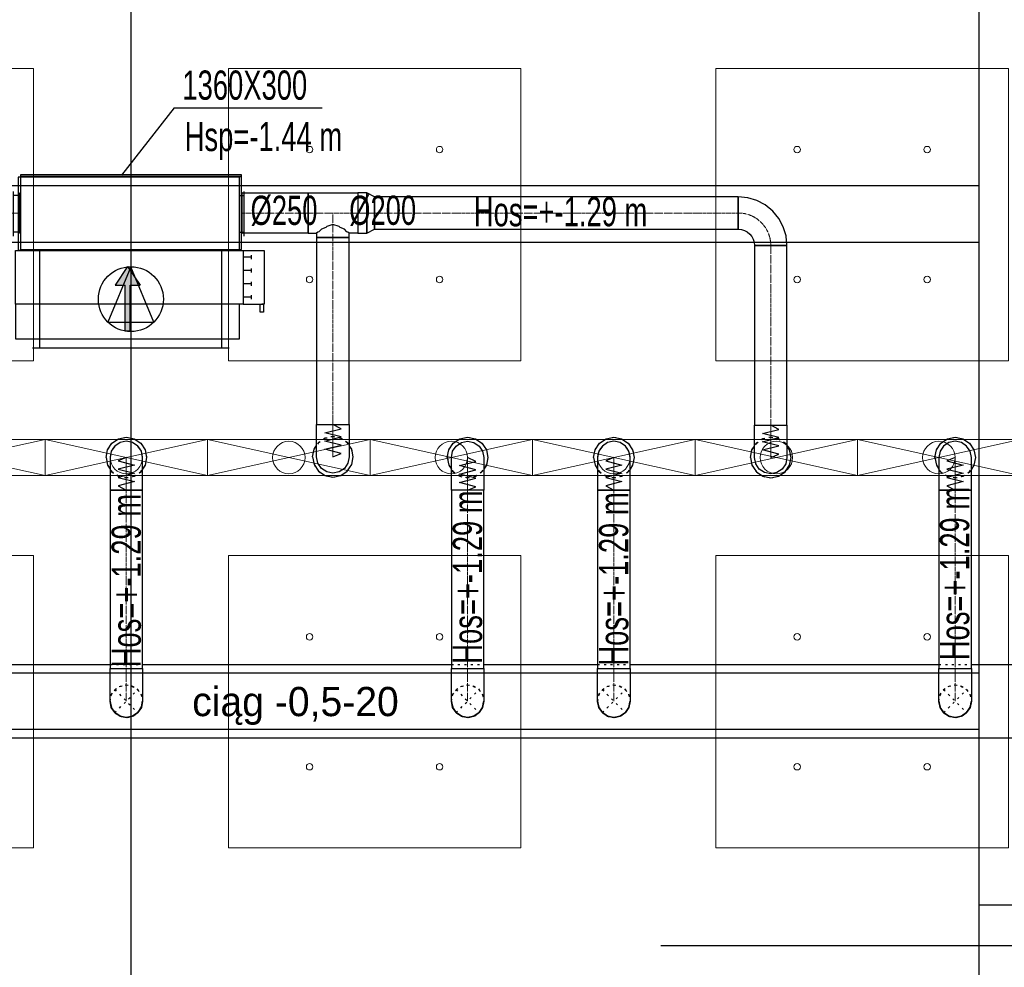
# Model space of a CAD drawing. Header units: centimetres. Extents: x -228435 to 46820, y -89367 to 152985.
# Tile 137 of 252: x -17224 to -11165, y 64865 to 70700. Entities that reach past the tile are written whole.
import ezdxf

# ---------------------------------------------------------------- set-up
doc = ezdxf.new("R2010")
doc.units = ezdxf.units.CM
doc.header["$LTSCALE"] = 50
doc.header["$PDMODE"] = 35
doc.header["$PDSIZE"] = 0.1
for name, pattern in [('CADVENT_CENTERLINE', [9.9, 7.4, -1, 0.5, -1]), ('CADVENT_HIDDEN', [0.8, 0.25, -0.55]), ('Kondygnacja  -0_5$0$HIDDEN', [9.525, 6.35, -3.175]), ('Kondygnacja  -0_5$0$HIDDEN2', [4.7625, 3.175, -1.5875]), ('Osie rzutów$0$DASHDOT2', [12.7, 6.35, -3.175, 0, -3.175])]:
    doc.linetypes.add(name, pattern=pattern)
doc.layers.get('0').update_dxf_attribs({"color": 8})
doc.layers.get('DEFPOINTS').update_dxf_attribs({"color": 8})
for name, color, linetype in [('01-103-Went PP_poziom-0_5$0$L_Nawiew', 3, 'Continuous'), ('bgde-nawiewDETAILS', 1, 'Continuous'), ('bgde-nawiewEXP', 1, 'Continuous'), ('bgde-nawiewHIDDEN', 1, 'Continuous'), ('bgde-tekst', 7, 'Continuous'), ('bgde-wywiewSOL', 5, 'Continuous'), ('Kondygnacja  -0_5$0$ARCH_KONSTR_POWYŻEJ RZUTU', 8, 'Kondygnacja  -0_5$0$HIDDEN'), ('Kondygnacja  -0_5$0$ARCH_KONSTR_POWYŻEJ RZUTU_IST', 8, 'Kondygnacja  -0_5$0$HIDDEN2'), ('Osie rzutów$0$ARCH_INFO_OSIE_IST', 8, 'Osie rzutów$0$DASHDOT2'), ('Osie rzutów$0$ARCH_INFO_OSIE_OPISY_IST', 8, 'Continuous')]:
    doc.layers.add(name, color=color, linetype=linetype)
for name, color, linetype, lineweight in [('bgde-nawiewCEN', 7, 'Continuous', 13), ('bgde_AJ_specyfikacja', 2, 'Continuous', 30), ('bgde_nawiewnik', 11, 'Continuous', 5), ('Kondygnacja  -0_5$0$ARCH_INFO_WYMIARY', 8, 'Continuous', 9), ('SU Lampy kwadratowe  -05$0$ARCH_SUFITY_PODWIESZANE', 8, 'Continuous', 9)]:
    doc.layers.add(name, color=color, linetype=linetype, lineweight=lineweight)
doc.styles.add('Kondygnacja  -0_5$0$Romans', font='Romans.shx', dxfattribs={"width": 0.7})
doc.dimstyles.new('Kondygnacja  -0_5$0$Wymiary 1-100', dxfattribs={"dimtxt": 12, "dimasz": 10, "dimexe": 5, "dimexo": 0, "dimgap": 4, "dimtad": 1, "dimrnd": 0.5, "dimzin": 12, "dimdsep": 46, "dimtxsty": 'Kondygnacja  -0_5$0$Romans', "dimblk": 'Kondygnacja  -0_5$0$_Oblique', "dimcen": 10, "dimdle": 10, "dimclrt": 55, "dimazin": 0, "dimtfac": 1, "dimtmove": 1, "dimatfit": 3, "dimfxl": 0, "dimtolj": 1, "dimtzin": 0, "dimarcsym": 0})

# ---------------------------------------------------------------- blocks, each defined once
blk = doc.blocks.new('Osie rzutów')
at = {"layer": 'Osie rzutów$0$ARCH_INFO_OSIE_IST', "ltscale": 10}
for p, q in [((10460, 12510), (10460, 4623.26)), ((4436.04, 11000), (13655, 11000))]:
    blk.add_line(p, q, dxfattribs=at)
blk = doc.blocks.new('SU Lampy kwadratowe  -05$0$moduł sufitu')
at = {"layer": 'SU Lampy kwadratowe  -05$0$ARCH_SUFITY_PODWIESZANE'}
for points in [[(60, -60), (240, -60), (240, -240), (60, -240)], [(360, -60), (540, -60), (540, -240), (360, -240)], [(60, -360), (240, -360), (240, -540), (60, -540)], [(360, -360), (540, -360), (540, -540), (360, -540)]]:
    blk.add_lwpolyline(points, close=True, dxfattribs=at)
for centre in [(110, -110), (190, -110), (410, -110), (490, -110), (110, -190), (190, -190), (410, -190), (490, -190), (110, -410), (190, -410), (410, -410), (490, -410), (110, -490), (190, -490), (410, -490), (490, -490)]:
    blk.add_circle(centre, 2, dxfattribs=at)
blk = doc.blocks.new('SU Lampy kwadratowe  -05')
at = {"layer": 'SU Lampy kwadratowe  -05$0$ARCH_SUFITY_PODWIESZANE'}
for p in [(9860, 11600), (10460, 11600)]:
    blk.add_blockref('SU Lampy kwadratowe  -05$0$moduł sufitu', p, dxfattribs=at)
blk = doc.blocks.new('Kondygnacja  -0_5$0$konstrukcja istniejąca -0.5')
at = {"layer": 'Kondygnacja  -0_5$0$ARCH_KONSTR_POWYŻEJ RZUTU_IST', "ltscale": 10}
for points in [[(10982, 11025), (10982, 12175)], [(9938, 11467.89), (10982, 11467.89)], [(10982, 11432.89), (9938, 11432.89)], [(9938, 11167.89), (10982, 11167.89)], [(10982, 11132.89), (9938, 11132.89)], [(11138, 10975), (10982, 10975), (10982, 11025), (11138, 11025), (11138, 10975)]]:
    blk.add_lwpolyline(points, dxfattribs=at)
blk = doc.blocks.new('Kondygnacja  -0_5$0$_Oblique')
at = {"color": 0, "linetype": 'ByBlock', "lineweight": -2}
blk.add_line((-0.5, -0.5), (0.5, 0.5), dxfattribs=at)
blk = doc.blocks.new('*D212')
at = {"layer": 'DEFPOINTS', "color": 0}
for p in [(-30586.3, 81900), (-30681.1, 12489.5), (9064, 12489.5)]:
    blk.add_point(p, dxfattribs=at)
at = {"layer": 'Kondygnacja  -0_5$0$ARCH_INFO_WYMIARY', "color": 0, "lineweight": -2}
for p, q in [((-30673.1, 81900), (-30686.1, 81900)), ((-30681.1, 81910), (-30681.1, 12479.5)), ((-30673.1, 12489.5), (-30686.1, 12489.5))]:
    blk.add_line(p, q, dxfattribs=at)
at = {"layer": 'Kondygnacja  -0_5$0$ARCH_INFO_WYMIARY', "color": 0, "lineweight": -2, "xscale": 10, "yscale": 10, "zscale": 10}
for p, rotation in [((-30681.1, 81900), 90), ((-30681.1, 12489.5), 270)]:
    blk.add_blockref('Kondygnacja  -0_5$0$_Oblique', p, dxfattribs=dict(at, rotation=rotation))
at = {"layer": 'Kondygnacja  -0_5$0$ARCH_INFO_WYMIARY', "color": 55, "insert": (-30691.1, 47194.8), "char_height": 12, "attachment_point": 5, "rotation": 90, "style": 'Kondygnacja  -0_5$0$Romans'}
blk.add_mtext('\\A1;69410.5', dxfattribs=at)
blk = doc.blocks.new('*a467')
at = {"layer": 'bgde-tekst'}
blk.add_line((0, 0), (911, 0), dxfattribs=at)
blk = doc.blocks.new('*U493')
at = {"linetype": 'Continuous', "lineweight": -2}
for p, q in [((-300, 605), (-300, 560)), ((-300, 560), (-300, -560)), ((300, 560), (300, 605)), ((300, -560), (300, 560)), ((-300, -560), (-300, -605)), ((300, -605), (300, -560))]:
    blk.add_line(p, q, dxfattribs=at)
at = {"color": 0, "linetype": 'ByBlock', "lineweight": -2}
for p, q in [((-300, 560), (300, 560)), ((-300, -560), (300, -560))]:
    blk.add_line(p, q, dxfattribs=at)
at = {"linetype": 'Continuous', "lineweight": -3}
for p, q in [((-141.4, 141.4), (-141.4, -141.4)), ((200, 0), (-141.4, 141.4)), ((-141.4, -141.4), (200, 0))]:
    blk.add_line(p, q, dxfattribs=at)
blk.add_ellipse((0, 0), major_axis=(200, 0), ratio=1, start_param=-1.570796, end_param=4.712389, dxfattribs=at)
blk = doc.blocks.new('A$C066D7839')
at = {"layer": 'bgde_nawiewnik'}
for p, q in [((-50, -11.15), (-50, 11.15)), ((-50, 11.15), (50, 11.15)), ((-50, -11.15), (50, 11.15)), ((50, -11.15), (-50, 11.15)), ((50, 11.15), (50, -11.15)), ((50, -11.15), (-50, -11.15))]:
    blk.add_line(p, q, dxfattribs=at)
blk.add_circle((0, 0), 10, dxfattribs=at)
blk = doc.blocks.new('A$C5B3E7367')
at = {"layer": '01-103-Went PP_poziom-0_5$0$L_Nawiew'}
h = blk.add_hatch(color=256, dxfattribs=at)
h.paths.add_polyline_path([(215, 704), (215, 674), (331.7, 674), (331.7, 612.1), (445.9, 689), (331.7, 765.9), (331.7, 704)])
h.paths.add_polyline_path([(48.3, 704), (48.3, 674), (215, 674), (215, 704)])
for p, q in [((215, 1525), (165, 1525)), ((165, 1525), (165, 1505)), ((215, 1400), (215, 1530)), ((545, 1530), (215, 1530)), ((215, 1530), (215, 1515)), ((545, 1400), (545, 1530)), ((165, 1505), (215, 1505)), ((545, 1400), (215, 1400)), ((215, 1400), (215, 1378)), ((243.8, 1452), (268.8, 1452)), ((256.2, 1452), (256.2, 1400)), ((326.2, 1452), (351.2, 1452)), ((338.8, 1452), (338.8, 1400)), ((408.8, 1452), (433.8, 1452)), ((421.2, 1452), (421.2, 1400)), ((491.2, 1452), (516.2, 1452)), ((503.8, 1452), (503.8, 1400)), ((545, 0), (545, 1400)), ((0, 1378), (215, 1378)), ((0, 0), (0, 1378)), ((215, 1378), (215, 0)), ((445.9, 689), (331.7, 765.9)), ((331.7, 704), (331.7, 765.9)), ((48.3, 704), (331.7, 704)), ((48.3, 704), (48.3, 674)), ((48.3, 674), (331.7, 674)), ((445.9, 689), (331.7, 612.1)), ((331.7, 612.1), (331.7, 674)), ((215, 0), (0, 0)), ((215, 0), (545, 0))]:
    blk.add_line(p, q, dxfattribs=at)
blk = doc.blocks.new('A$C53CA46B8')
at = {"layer": 'bgde-wywiewSOL'}
for p, q in [((112.9, 511.1), (-162.1, 511.1)), ((-137.1, 481.1), (-137.1, 511.1)), ((87.9, 481.1), (87.9, 511.1)), ((200.4, 481.1), (-249.6, 481.1)), ((-249.6, 481.1), (-249.6, -878.9)), ((200.4, 481.1), (200.4, -878.9)), ((200.4, -878.9), (-249.6, -878.9)), ((-137.1, -878.9), (-137.1, -908.9)), ((87.9, -878.9), (87.9, -908.9)), ((112.9, -908.9), (-162.1, -908.9))]:
    blk.add_line(p, q, dxfattribs=at)
at = {"layer": '01-103-Went PP_poziom-0_5$0$L_Nawiew'}
blk.add_blockref('A$C5B3E7367', (-794.6, -893.9), dxfattribs=at)

msp = doc.modelspace()

# ---------------------------------------------------------------- linework, layer by layer
at = {"layer": 'bgde-nawiewCEN', "linetype": 'CADVENT_CENTERLINE', "ltscale": 0.06}
for p, q in [((-17364.021, 69509.622), (-17224.021, 69509.622)), ((-17220.021, 69509.622), (-17224.021, 69509.622)), ((-15860.021, 69509.622), (-15856.021, 69509.622)), ((-15449.64, 69509.622), (-15856.021, 69509.622)), ((-15296.64, 69509.622), (-15449.64, 69509.622)), ((-15296.64, 69359.622), (-15296.64, 69509.622)), ((-15143.64, 69509.622), (-15296.64, 69509.622)), ((-15143.64, 69509.622), (-15040.64, 69509.622)), ((-15040.64, 69509.622), (-12802.41, 69509.622)), ((-15296.64, 69359.622), (-15296.64, 68207.888)), ((-12602.41, 69309.622), (-12602.41, 68203.959)), ((-15296.64, 68207.888), (-15296.64, 68189.192)), ((-15296.64, 68189.192), (-15296.64, 68138.081)), ((-12602.41, 68203.959), (-12602.41, 68185.263)), ((-12602.41, 68185.263), (-12602.41, 68134.152)), ((-15296.64, 68138.081), (-15296.64, 68110.288)), ((-15296.64, 68110.288), (-15296.64, 68086.762)), ((-12602.41, 68134.152), (-12602.41, 68106.359)), ((-12602.41, 68106.359), (-12602.41, 68082.833)), ((-15296.64, 68086.762), (-15296.64, 68067.147)), ((-15296.64, 68067.147), (-15296.64, 68051.088)), ((-15296.64, 68051.088), (-15296.64, 68038.229)), ((-12602.41, 68082.833), (-12602.41, 68063.218)), ((-12602.41, 68063.218), (-12602.41, 68047.159)), ((-12602.41, 68047.159), (-12602.41, 68034.3)), ((-16567.838, 68003.485), (-16567.838, 68003.959)), ((-16567.838, 68002.359), (-16567.838, 68003.485)), ((-16567.838, 68000.166), (-16567.838, 68002.359)), ((-16567.838, 67996.552), (-16567.838, 68000.166)), ((-16567.838, 67991.159), (-16567.838, 67996.552)), ((-16567.838, 67983.633), (-16567.838, 67991.159)), ((-16567.838, 67973.618), (-16567.838, 67983.633)), ((-15296.64, 68038.229), (-15296.64, 68028.214)), ((-15296.64, 68028.214), (-15296.64, 68020.688)), ((-15296.64, 68020.688), (-15296.64, 68015.295)), ((-15296.64, 68015.295), (-15296.64, 68011.681)), ((-15296.64, 68011.681), (-15296.64, 68009.488)), ((-15296.64, 68009.488), (-15296.64, 68008.362)), ((-15296.64, 68008.362), (-15296.64, 68007.888)), ((-14467.838, 68003.959), (-14467.838, 68003.485)), ((-14467.838, 68003.485), (-14467.838, 68002.359)), ((-14467.838, 68002.359), (-14467.838, 68000.166)), ((-14467.838, 68000.166), (-14467.838, 67996.552)), ((-14467.838, 67996.552), (-14467.838, 67991.159)), ((-14467.838, 67991.159), (-14467.838, 67983.633)), ((-14467.838, 67983.633), (-14467.838, 67973.618)), ((-13567.838, 68003.485), (-13567.838, 68003.959)), ((-13567.838, 68002.359), (-13567.838, 68003.485)), ((-13567.838, 68000.166), (-13567.838, 68002.359)), ((-13567.838, 67996.552), (-13567.838, 68000.166)), ((-13567.838, 67991.159), (-13567.838, 67996.552)), ((-13567.838, 67983.633), (-13567.838, 67991.159)), ((-13567.838, 67973.618), (-13567.838, 67983.633)), ((-12602.41, 68034.3), (-12602.41, 68024.285)), ((-12602.41, 68024.285), (-12602.41, 68016.759)), ((-12602.41, 68016.759), (-12602.41, 68011.366)), ((-12602.41, 68011.366), (-12602.41, 68007.752)), ((-12602.41, 68007.752), (-12602.41, 68005.559)), ((-12602.41, 68005.559), (-12602.41, 68004.433)), ((-12602.41, 68004.433), (-12602.41, 68003.959)), ((-11467.838, 68003.485), (-11467.838, 68003.959)), ((-11467.838, 68002.359), (-11467.838, 68003.485)), ((-11467.838, 68000.166), (-11467.838, 68002.359)), ((-11467.838, 67996.552), (-11467.838, 68000.166)), ((-11467.838, 67991.159), (-11467.838, 67996.552)), ((-11467.838, 67983.633), (-11467.838, 67991.159)), ((-11467.838, 67973.618), (-11467.838, 67983.633)), ((-16567.838, 67960.759), (-16567.838, 67973.618)), ((-16567.838, 67944.7), (-16567.838, 67960.759)), ((-16567.838, 67925.085), (-16567.838, 67944.7)), ((-16567.838, 67901.559), (-16567.838, 67925.085)), ((-14467.838, 67973.618), (-14467.838, 67960.759)), ((-14467.838, 67960.759), (-14467.838, 67944.7)), ((-14467.838, 67944.7), (-14467.838, 67925.085)), ((-14467.838, 67925.085), (-14467.838, 67901.559)), ((-13567.838, 67960.759), (-13567.838, 67973.618)), ((-13567.838, 67944.7), (-13567.838, 67960.759)), ((-13567.838, 67925.085), (-13567.838, 67944.7)), ((-13567.838, 67901.559), (-13567.838, 67925.085)), ((-11467.838, 67960.759), (-11467.838, 67973.618)), ((-11467.838, 67944.7), (-11467.838, 67960.759)), ((-11467.838, 67925.085), (-11467.838, 67944.7)), ((-11467.838, 67901.559), (-11467.838, 67925.085)), ((-16567.838, 67873.766), (-16567.838, 67901.559)), ((-16567.838, 67822.655), (-16567.838, 67873.766)), ((-14467.838, 67901.559), (-14467.838, 67873.766)), ((-14467.838, 67873.766), (-14467.838, 67822.655)), ((-13567.838, 67873.766), (-13567.838, 67901.559)), ((-13567.838, 67822.655), (-13567.838, 67873.766)), ((-11467.838, 67873.766), (-11467.838, 67901.559)), ((-11467.838, 67822.655), (-11467.838, 67873.766)), ((-16567.838, 67803.959), (-16567.838, 67822.655)), ((-16567.838, 67803.959), (-16567.838, 66703.983)), ((-14467.838, 67822.655), (-14467.838, 67803.959)), ((-14467.838, 67803.959), (-14467.838, 66703.983)), ((-13567.838, 67803.959), (-13567.838, 67822.655)), ((-13567.838, 67803.959), (-13567.838, 66703.983)), ((-11467.838, 67803.959), (-11467.838, 67822.655)), ((-11467.838, 67803.959), (-11467.838, 66703.983)), ((-16567.838, 66703.983), (-16567.838, 66503.983)), ((-14467.838, 66703.983), (-14467.838, 66503.983)), ((-13567.838, 66703.983), (-13567.838, 66503.983)), ((-11467.838, 66703.983), (-11467.838, 66503.983))]:
    msp.add_line(p, q, dxfattribs=at)
at = {"layer": 'bgde-nawiewCEN', "linetype": 'CADVENT_CENTERLINE', "ltscale": 0.06, "extrusion": (0, 0, -1)}
msp.add_arc((12802.41, 69309.622), 200, 90, 180, dxfattribs=at)
at = {"layer": 'bgde-nawiewDETAILS', "linetype": 'CADVENT_HIDDEN'}
for p, q in [((-16638.549, 66433.272), (-16497.127, 66574.694)), ((-16638.549, 66574.694), (-16497.127, 66433.272)), ((-14538.549, 66433.272), (-14397.127, 66574.694)), ((-14538.549, 66574.694), (-14397.127, 66433.272)), ((-13638.549, 66433.272), (-13497.127, 66574.694)), ((-13638.549, 66574.694), (-13497.127, 66433.272)), ((-11538.549, 66433.272), (-11397.127, 66574.694)), ((-11538.549, 66574.694), (-11397.127, 66433.272))]:
    msp.add_line(p, q, dxfattribs=at)
at = {"layer": 'bgde-nawiewEXP', "linetype": 'Continuous'}
for points in [[(-17220.021, 69734.622), (-15860.021, 69734.622), (-15860.021, 69744.622), (-17220.021, 69744.622)], [(-17220.021, 69284.622), (-15860.021, 69284.622), (-15860.021, 69734.622), (-17220.021, 69734.622)], [(-15856.021, 69384.622), (-15856.021, 69634.622), (-15449.64, 69634.622), (-15449.64, 69384.622)], [(-15143.639, 69384.622), (-15088.797, 69384.622), (-15088.797, 69634.622), (-15143.639, 69634.622), (-15143.639, 69394.137)], [(-15088.797, 69384.622), (-15040.64, 69409.622), (-15040.64, 69609.622), (-15088.797, 69634.622), (-15088.797, 69394.137)], [(-15040.639, 69409.622), (-12802.41, 69409.622), (-12802.41, 69609.622), (-15040.639, 69609.622), (-15040.639, 69417.234)], [(-12802.41, 69409.622), (-12782.901, 69407.7), (-12764.142, 69402.01), (-12746.853, 69392.769), (-12731.7, 69380.332), (-12719.263, 69365.179), (-12710.022, 69347.89), (-12704.332, 69329.131), (-12702.41, 69309.622), (-12502.41, 69309.622), (-12508.175, 69368.149), (-12525.246, 69424.427), (-12552.969, 69476.293), (-12590.278, 69521.754), (-12635.739, 69559.063), (-12687.605, 69586.786), (-12743.883, 69603.857), (-12802.41, 69609.622), (-12802.41, 69417.234)], [(-15396.64, 68207.888), (-15196.64, 68207.888), (-15196.64, 69359.622), (-15396.64, 69359.622)], [(-12702.41, 68203.959), (-12502.41, 68203.959), (-12502.41, 69309.622), (-12702.41, 69309.622)], [(-15396.64, 68007.888), (-15396.64, 68207.888), (-15196.64, 68207.888), (-15196.64, 68007.888), (-15204.252, 67969.62), (-15225.929, 67937.177), (-15258.371, 67915.5), (-15296.64, 67907.888), (-15334.908, 67915.5), (-15367.35, 67937.177), (-15389.028, 67969.62)], [(-12702.41, 68005.559), (-12702.41, 68203.959), (-12502.41, 68203.959), (-12502.41, 68003.959), (-12510.022, 67965.691), (-12531.7, 67933.248), (-12564.142, 67911.571), (-12602.41, 67903.959), (-12640.679, 67911.571), (-12673.121, 67933.248), (-12694.798, 67965.691), (-12702.41, 68003.959), (-12702.41, 68004.433)], [(-16667.838, 68000.166), (-16667.838, 67803.959), (-16467.838, 67803.959), (-16467.838, 68003.959), (-16475.45, 68042.227), (-16497.127, 68074.67), (-16529.57, 68096.347), (-16567.838, 68103.959), (-16606.106, 68096.347), (-16638.549, 68074.67), (-16660.226, 68042.227), (-16667.838, 68003.959), (-16667.838, 68002.359)], [(-14567.838, 67925.085), (-14567.838, 68003.959), (-14560.226, 68042.227), (-14538.549, 68074.67), (-14506.106, 68096.347), (-14467.838, 68103.959), (-14429.57, 68096.347), (-14397.127, 68074.67), (-14375.45, 68042.227), (-14367.838, 68003.959), (-14367.838, 67803.959), (-14567.838, 67803.959), (-14567.838, 67901.559)], [(-13667.838, 67960.759), (-13667.838, 67803.959), (-13467.838, 67803.959), (-13467.838, 68003.959), (-13475.45, 68042.227), (-13497.127, 68074.67), (-13529.57, 68096.347), (-13567.838, 68103.959), (-13606.106, 68096.347), (-13638.549, 68074.67), (-13660.226, 68042.227), (-13667.838, 68003.959), (-13667.838, 67973.618)], [(-11567.838, 67960.759), (-11567.838, 67803.959), (-11367.838, 67803.959), (-11367.838, 68003.959), (-11375.45, 68042.227), (-11397.127, 68074.67), (-11429.57, 68096.347), (-11467.838, 68103.959), (-11506.106, 68096.347), (-11538.549, 68074.67), (-11560.226, 68042.227), (-11567.838, 68003.959), (-11567.838, 67973.618)], [(-16667.838, 66703.983), (-16467.838, 66703.983), (-16467.838, 67803.959), (-16667.838, 67803.959)], [(-14567.838, 66703.983), (-14367.838, 66703.983), (-14367.838, 67803.959), (-14567.838, 67803.959)], [(-13667.838, 66703.983), (-13467.838, 66703.983), (-13467.838, 67803.959), (-13667.838, 67803.959)], [(-11567.838, 66703.983), (-11367.838, 66703.983), (-11367.838, 67803.959), (-11567.838, 67803.959)], [(-16667.838, 66503.983), (-16667.838, 66703.983), (-16467.838, 66703.983), (-16467.838, 66503.983), (-16475.45, 66465.715), (-16497.127, 66433.272), (-16529.57, 66411.595), (-16567.838, 66403.983), (-16606.106, 66411.595), (-16638.549, 66433.272), (-16660.226, 66465.715)], [(-14567.838, 66503.983), (-14567.838, 66703.983), (-14367.838, 66703.983), (-14367.838, 66503.983), (-14375.45, 66465.715), (-14397.127, 66433.272), (-14429.57, 66411.595), (-14467.838, 66403.983), (-14506.106, 66411.595), (-14538.549, 66433.272), (-14560.226, 66465.715)], [(-13667.838, 66503.983), (-13667.838, 66703.983), (-13467.838, 66703.983), (-13467.838, 66503.983), (-13475.45, 66465.715), (-13497.127, 66433.272), (-13529.57, 66411.595), (-13567.838, 66403.983), (-13606.106, 66411.595), (-13638.549, 66433.272), (-13660.226, 66465.715)], [(-11567.838, 66503.983), (-11567.838, 66703.983), (-11367.838, 66703.983), (-11367.838, 66503.983), (-11375.45, 66465.715), (-11397.127, 66433.272), (-11429.57, 66411.595), (-11467.838, 66403.983), (-11506.106, 66411.595), (-11538.549, 66433.272), (-11560.226, 66465.715)]]:
    msp.add_lwpolyline(points, close=True, dxfattribs=at)
for points in [[(-17224.021, 69384.622), (-17224.021, 69634.622), (-17220.021, 69634.622)], [(-15860.021, 69384.622), (-15856.021, 69384.622), (-15856.021, 69634.622), (-15860.021, 69634.622)], [(-15449.64, 69384.622), (-15449.64, 69634.622), (-15143.64, 69634.622), (-15143.64, 69384.622), (-15196.64, 69384.622)], [(-15449.64, 69384.622), (-15396.64, 69384.622), (-15396.64, 69359.622), (-15196.64, 69359.622), (-15196.64, 69384.622), (-15204.252, 69392.234), (-15210.644, 69394.137), (-15225.929, 69409.421), (-15252.385, 69421.233), (-15258.371, 69427.219), (-15296.64, 69438.611), (-15334.908, 69427.219), (-15340.894, 69421.233), (-15367.35, 69409.421), (-15382.635, 69394.137), (-15389.028, 69392.234), (-15396.64, 69384.622)], [(-17224.021, 69384.622), (-17220.021, 69384.622)], [(-16692.838, 68003.959), (-16683.323, 68051.794), (-16656.226, 68092.347), (-16615.674, 68119.444), (-16567.838, 68128.959), (-16520.003, 68119.444), (-16479.45, 68092.347), (-16452.353, 68051.794), (-16442.838, 68003.959), (-16452.353, 67956.123), (-16467.838, 67932.949)], [(-14592.838, 68003.959), (-14583.323, 68051.794), (-14556.226, 68092.347), (-14515.674, 68119.444), (-14467.838, 68128.959), (-14420.003, 68119.444), (-14379.45, 68092.347), (-14352.353, 68051.794), (-14342.838, 68003.959), (-14352.353, 67956.123), (-14367.838, 67932.949)], [(-13692.838, 68003.959), (-13683.323, 68051.794), (-13656.226, 68092.347), (-13615.674, 68119.444), (-13567.838, 68128.959), (-13520.003, 68119.444), (-13479.45, 68092.347), (-13452.353, 68051.794), (-13442.838, 68003.959), (-13452.353, 67956.123), (-13467.838, 67932.949)], [(-11592.838, 68003.959), (-11583.323, 68051.794), (-11556.226, 68092.347), (-11515.674, 68119.444), (-11467.838, 68128.959), (-11420.003, 68119.444), (-11379.45, 68092.347), (-11352.353, 68051.794), (-11342.838, 68003.959), (-11352.353, 67956.123), (-11367.838, 67932.949)], [(-15421.64, 68007.888), (-15412.125, 67960.053), (-15385.028, 67919.5), (-15344.475, 67892.403), (-15296.64, 67882.888), (-15248.804, 67892.403), (-15208.251, 67919.5), (-15181.155, 67960.053), (-15171.64, 68007.888), (-15181.155, 68055.723), (-15196.64, 68078.898)], [(-15421.64, 68007.888), (-15412.125, 68055.723), (-15396.64, 68078.898)], [(-12727.41, 68003.959), (-12717.895, 67956.123), (-12690.799, 67915.571), (-12650.246, 67888.474), (-12602.41, 67878.959), (-12554.575, 67888.474), (-12514.022, 67915.571), (-12486.925, 67956.123), (-12477.41, 68003.959), (-12486.925, 68051.794), (-12502.41, 68074.969)], [(-12727.41, 68003.959), (-12717.895, 68051.794), (-12702.41, 68074.969)], [(-16692.838, 68003.959), (-16683.323, 67956.123), (-16667.838, 67932.949)], [(-14592.838, 68003.959), (-14583.323, 67956.123), (-14567.838, 67932.949)], [(-13692.838, 68003.959), (-13683.323, 67956.123), (-13667.838, 67932.949)], [(-11592.838, 68003.959), (-11583.323, 67956.123), (-11567.838, 67932.949)], [(-19762, 66278.983), (-5217.031, 66278.983), (-5217.031, 66728.983), (-5467.838, 66728.983)], [(-18467.838, 66728.983), (-16667.838, 66728.983)], [(-16467.838, 66728.983), (-14567.838, 66728.983)], [(-14367.838, 66728.983), (-13667.838, 66728.983)], [(-13467.838, 66728.983), (-11567.838, 66728.983)], [(-11367.838, 66728.983), (-10367.838, 66728.983)], [(-16667.838, 66503.983), (-16660.226, 66465.715), (-16657.503, 66461.64)], [(-16667.597, 66497.042), (-16666.977, 66501.904)], [(-16667.597, 66497.042), (-16657.347, 66459.395), (-16640.177, 66437.203)], [(-16520.458, 66417.684), (-16497.127, 66433.272), (-16475.45, 66465.715), (-16474.494, 66470.521)], [(-16496.266, 66435.352), (-16492.39, 66438.351), (-16473.017, 66472.219), (-16469.466, 66500.053)], [(-16473.312, 66476.463), (-16467.838, 66503.983)], [(-14567.838, 66503.983), (-14560.226, 66465.715), (-14557.742, 66461.997)], [(-14567.636, 66497.634), (-14567.044, 66502.066)], [(-14567.636, 66497.634), (-14557.61, 66459.926), (-14540.099, 66437.014)], [(-14421.105, 66417.251), (-14397.127, 66433.272), (-14375.45, 66465.715), (-14374.578, 66470.101)], [(-14396.333, 66435.189), (-14392.78, 66437.905), (-14373.207, 66471.658), (-14369.388, 66500.241)], [(-14373.464, 66475.7), (-14367.838, 66503.983)], [(-13667.838, 66503.983), (-13660.226, 66465.715), (-13657.842, 66462.146)], [(-13667.652, 66497.883), (-13667.073, 66502.136)], [(-13667.652, 66497.883), (-13657.72, 66460.15), (-13640.063, 66436.929)], [(-13521.383, 66417.066), (-13497.127, 66433.272), (-13475.45, 66465.715), (-13474.613, 66469.924)], [(-13496.362, 66435.12), (-13492.946, 66437.718), (-13473.288, 66471.422), (-13469.353, 66500.327)], [(-13473.529, 66475.372), (-13467.838, 66503.983)], [(-11567.838, 66503.983), (-11560.226, 66465.715), (-11558.07, 66462.488)], [(-11567.685, 66498.455), (-11567.14, 66502.297)], [(-11567.685, 66498.455), (-11557.969, 66460.666), (-11539.976, 66436.717)], [(-11422.034, 66416.63), (-11397.127, 66433.272), (-11375.45, 66465.715), (-11374.693, 66469.521)], [(-11396.429, 66434.959), (-11393.326, 66437.29), (-11373.476, 66470.881), (-11369.265, 66500.538)], [(-11373.682, 66474.604), (-11367.838, 66503.983)], [(-16654.138, 66456.603), (-16638.549, 66433.272), (-16606.106, 66411.595), (-16601.3, 66410.639)], [(-16636.469, 66432.411), (-16633.471, 66428.535), (-16599.602, 66409.162), (-16571.768, 66405.611)], [(-16595.358, 66409.457), (-16567.838, 66403.983), (-16529.57, 66411.595), (-16525.495, 66414.318)], [(-16565.759, 66404.844), (-16560.898, 66404.224), (-16523.25, 66414.474), (-16501.058, 66431.644)], [(-14554.57, 66457.25), (-14538.549, 66433.272), (-14506.106, 66411.595), (-14501.72, 66410.723)], [(-14536.632, 66432.478), (-14533.916, 66428.925), (-14500.163, 66409.352), (-14471.58, 66405.533)], [(-14496.121, 66409.609), (-14467.838, 66403.983), (-14429.57, 66411.595), (-14425.852, 66414.08)], [(-14465.921, 66404.777), (-14461.489, 66404.185), (-14423.781, 66414.211), (-14400.869, 66431.722)], [(-13654.756, 66457.528), (-13638.549, 66433.272), (-13606.106, 66411.595), (-13601.897, 66410.758)], [(-13636.701, 66432.507), (-13634.104, 66429.091), (-13600.399, 66409.433), (-13571.494, 66405.498)], [(-13596.449, 66409.674), (-13567.838, 66403.983), (-13529.57, 66411.595), (-13526.001, 66413.98)], [(-13565.991, 66404.748), (-13561.738, 66404.169), (-13524.005, 66414.102), (-13500.784, 66431.758)], [(-11555.191, 66458.179), (-11538.549, 66433.272), (-11506.106, 66411.595), (-11502.3, 66410.838)], [(-11536.863, 66432.574), (-11534.532, 66429.471), (-11500.94, 66409.621), (-11471.283, 66405.41)], [(-11497.217, 66409.827), (-11467.838, 66403.983), (-11429.57, 66411.595), (-11426.343, 66413.751)], [(-11466.152, 66404.682), (-11462.31, 66404.136), (-11424.521, 66413.852), (-11400.572, 66431.845)]]:
    msp.add_lwpolyline(points, dxfattribs=at)
at = {"layer": 'bgde-nawiewEXP'}
for points in [[(-15296.64, 68007.888), (-15246.64, 68029.186), (-15346.64, 68054.548), (-15246.64, 68079.768), (-15346.64, 68105.053), (-15246.64, 68130.588), (-15346.64, 68155.947), (-15246.64, 68181.406), (-15296.64, 68207.888)], [(-12602.41, 68003.959), (-12552.41, 68025.257), (-12652.41, 68050.618), (-12552.41, 68075.839), (-12652.41, 68101.124), (-12552.41, 68126.659), (-12652.41, 68152.018), (-12552.41, 68177.477), (-12602.41, 68203.959)], [(-16567.838, 68003.959), (-16617.838, 67982.661), (-16517.838, 67957.299), (-16617.838, 67932.079), (-16517.838, 67906.794), (-16617.838, 67881.259), (-16517.838, 67855.9), (-16617.838, 67830.441), (-16567.838, 67803.959)], [(-14467.838, 67803.959), (-14417.838, 67824.055), (-14517.838, 67850.151), (-14417.838, 67876.183), (-14517.838, 67902.444), (-14417.838, 67928.515), (-14517.838, 67953.936), (-14417.838, 67978.959), (-14467.838, 68003.959)], [(-13567.838, 68003.959), (-13617.838, 67982.661), (-13517.838, 67957.299), (-13617.838, 67932.079), (-13517.838, 67906.794), (-13617.838, 67881.259), (-13517.838, 67855.9), (-13617.838, 67830.441), (-13567.838, 67803.959)], [(-11467.838, 68003.959), (-11517.838, 67982.661), (-11417.838, 67957.299), (-11517.838, 67932.079), (-11417.838, 67906.794), (-11517.838, 67881.259), (-11417.838, 67855.9), (-11517.838, 67830.441), (-11467.838, 67803.959)]]:
    msp.add_lwpolyline(points, dxfattribs=at)
at = {"layer": 'bgde-nawiewHIDDEN', "linetype": 'CADVENT_HIDDEN'}
for points in [[(-17220.021, 69384.622), (-17220.021, 69634.622)], [(-15860.021, 69384.622), (-15860.021, 69634.622)], [(-16692.838, 68003.959), (-16683.323, 68051.794), (-16656.226, 68092.347), (-16615.674, 68119.444), (-16567.838, 68128.959), (-16520.003, 68119.444), (-16479.45, 68092.347), (-16452.353, 68051.794), (-16442.838, 68003.959), (-16452.353, 67956.123), (-16479.45, 67915.571), (-16520.003, 67888.474), (-16567.838, 67878.959), (-16615.674, 67888.474), (-16656.226, 67915.571), (-16667.838, 67932.949)], [(-15421.64, 68007.888), (-15412.125, 67960.053), (-15385.028, 67919.5), (-15344.475, 67892.403), (-15296.64, 67882.888), (-15248.804, 67892.403), (-15208.251, 67919.5), (-15181.155, 67960.053), (-15171.64, 68007.888), (-15181.155, 68055.723), (-15208.251, 68096.276), (-15248.804, 68123.373), (-15296.64, 68132.888), (-15344.475, 68123.373), (-15385.028, 68096.276), (-15396.64, 68078.898)], [(-15421.64, 68007.888), (-15412.125, 68055.723), (-15385.028, 68096.276), (-15344.475, 68123.373), (-15296.64, 68132.888), (-15248.804, 68123.373), (-15208.251, 68096.276), (-15196.64, 68078.898)], [(-14592.838, 68003.959), (-14583.323, 68051.794), (-14556.226, 68092.347), (-14515.674, 68119.444), (-14467.838, 68128.959), (-14420.003, 68119.444), (-14379.45, 68092.347), (-14352.353, 68051.794), (-14342.838, 68003.959), (-14352.353, 67956.123), (-14379.45, 67915.571), (-14420.003, 67888.474), (-14467.838, 67878.959), (-14515.674, 67888.474), (-14556.226, 67915.571), (-14567.838, 67932.949)], [(-13692.838, 68003.959), (-13683.323, 68051.794), (-13656.226, 68092.347), (-13615.674, 68119.444), (-13567.838, 68128.959), (-13520.003, 68119.444), (-13479.45, 68092.347), (-13452.353, 68051.794), (-13442.838, 68003.959), (-13452.353, 67956.123), (-13479.45, 67915.571), (-13520.003, 67888.474), (-13567.838, 67878.959), (-13615.674, 67888.474), (-13656.226, 67915.571), (-13667.838, 67932.949)], [(-12727.41, 68003.959), (-12717.895, 67956.123), (-12690.799, 67915.571), (-12650.246, 67888.474), (-12602.41, 67878.959), (-12554.575, 67888.474), (-12514.022, 67915.571), (-12486.925, 67956.123), (-12477.41, 68003.959), (-12486.925, 68051.794), (-12514.022, 68092.347), (-12554.575, 68119.444), (-12602.41, 68128.959), (-12650.246, 68119.444), (-12690.799, 68092.347), (-12702.41, 68074.969)], [(-12727.41, 68003.959), (-12717.895, 68051.794), (-12690.799, 68092.347), (-12650.246, 68119.444), (-12602.41, 68128.959), (-12554.575, 68119.444), (-12514.022, 68092.347), (-12502.41, 68074.969)], [(-11592.838, 68003.959), (-11583.323, 68051.794), (-11556.226, 68092.347), (-11515.674, 68119.444), (-11467.838, 68128.959), (-11420.003, 68119.444), (-11379.45, 68092.347), (-11352.353, 68051.794), (-11342.838, 68003.959), (-11352.353, 67956.123), (-11379.45, 67915.571), (-11420.003, 67888.474), (-11467.838, 67878.959), (-11515.674, 67888.474), (-11556.226, 67915.571), (-11567.838, 67932.949)], [(-16692.838, 68003.959), (-16683.323, 67956.123), (-16656.226, 67915.571), (-16615.674, 67888.474), (-16567.838, 67878.959), (-16520.003, 67888.474), (-16479.45, 67915.571), (-16467.838, 67932.949)], [(-14592.838, 68003.959), (-14583.323, 67956.123), (-14556.226, 67915.571), (-14515.674, 67888.474), (-14467.838, 67878.959), (-14420.003, 67888.474), (-14379.45, 67915.571), (-14367.838, 67932.949)], [(-13692.838, 68003.959), (-13683.323, 67956.123), (-13656.226, 67915.571), (-13615.674, 67888.474), (-13567.838, 67878.959), (-13520.003, 67888.474), (-13479.45, 67915.571), (-13467.838, 67932.949)], [(-11592.838, 68003.959), (-11583.323, 67956.123), (-11556.226, 67915.571), (-11515.674, 67888.474), (-11467.838, 67878.959), (-11420.003, 67888.474), (-11379.45, 67915.571), (-11367.838, 67932.949)], [(-16667.838, 66728.983), (-16467.838, 66728.983)], [(-14567.838, 66728.983), (-14367.838, 66728.983)], [(-13667.838, 66728.983), (-13467.838, 66728.983)], [(-11567.838, 66728.983), (-11367.838, 66728.983)], [(-16667.838, 66503.983), (-16660.226, 66542.251), (-16638.549, 66574.694), (-16606.106, 66596.371), (-16567.838, 66603.983), (-16529.57, 66596.371), (-16497.127, 66574.694), (-16475.45, 66542.251), (-16467.838, 66503.983)], [(-16666.977, 66501.904), (-16662.659, 66535.747), (-16643.286, 66569.616), (-16612.426, 66593.492), (-16574.779, 66603.742), (-16536.074, 66598.804), (-16502.206, 66579.431), (-16478.329, 66548.571), (-16468.079, 66510.924), (-16469.466, 66500.053)], [(-14567.838, 66503.983), (-14560.226, 66542.251), (-14538.549, 66574.694), (-14506.106, 66596.371), (-14467.838, 66603.983), (-14429.57, 66596.371), (-14397.127, 66574.694), (-14375.45, 66542.251), (-14367.838, 66503.983)], [(-14567.044, 66502.066), (-14562.469, 66536.308), (-14542.896, 66570.061), (-14511.895, 66593.755), (-14474.187, 66603.781), (-14435.513, 66598.614), (-14401.76, 66579.041), (-14378.066, 66548.04), (-14368.04, 66510.332), (-14369.388, 66500.241)], [(-13667.838, 66503.983), (-13660.226, 66542.251), (-13638.549, 66574.694), (-13606.106, 66596.371), (-13567.838, 66603.983), (-13529.57, 66596.371), (-13497.127, 66574.694), (-13475.45, 66542.251), (-13467.838, 66503.983)], [(-13667.073, 66502.136), (-13662.388, 66536.544), (-13642.731, 66570.249), (-13611.671, 66593.865), (-13573.938, 66603.797), (-13535.277, 66598.533), (-13501.573, 66578.876), (-13477.957, 66547.816), (-13468.024, 66510.083), (-13469.353, 66500.327)], [(-11567.838, 66503.983), (-11560.226, 66542.251), (-11538.549, 66574.694), (-11506.106, 66596.371), (-11467.838, 66603.983), (-11429.57, 66596.371), (-11397.127, 66574.694), (-11375.45, 66542.251), (-11367.838, 66503.983)], [(-11567.14, 66502.297), (-11562.2, 66537.085), (-11542.35, 66570.677), (-11511.155, 66594.114), (-11473.366, 66603.83), (-11434.736, 66598.345), (-11401.145, 66578.495), (-11377.707, 66547.3), (-11367.991, 66509.511), (-11369.265, 66500.538)], [(-16474.494, 66470.521), (-16473.312, 66476.463)], [(-14374.578, 66470.101), (-14373.464, 66475.7)], [(-13474.613, 66469.924), (-13473.529, 66475.372)], [(-11374.693, 66469.521), (-11373.682, 66474.604)], [(-16657.503, 66461.64), (-16654.138, 66456.603)], [(-16640.177, 66437.203), (-16636.469, 66432.411)], [(-16601.3, 66410.639), (-16595.358, 66409.457)], [(-16571.768, 66405.611), (-16565.759, 66404.844)], [(-16525.495, 66414.318), (-16520.458, 66417.684)], [(-16501.058, 66431.644), (-16496.266, 66435.352)], [(-14557.742, 66461.997), (-14554.57, 66457.25)], [(-14540.099, 66437.014), (-14536.632, 66432.478)], [(-14501.72, 66410.723), (-14496.121, 66409.609)], [(-14471.58, 66405.533), (-14465.921, 66404.777)], [(-14425.852, 66414.08), (-14421.105, 66417.251)], [(-14400.869, 66431.722), (-14396.333, 66435.189)], [(-13657.842, 66462.146), (-13654.756, 66457.528)], [(-13640.063, 66436.929), (-13636.701, 66432.507)], [(-13601.897, 66410.758), (-13596.449, 66409.674)], [(-13571.494, 66405.498), (-13565.991, 66404.748)], [(-13526.001, 66413.98), (-13521.383, 66417.066)], [(-13500.784, 66431.758), (-13496.362, 66435.12)], [(-11558.07, 66462.488), (-11555.191, 66458.179)], [(-11539.976, 66436.717), (-11536.863, 66432.574)], [(-11502.3, 66410.838), (-11497.217, 66409.827)], [(-11471.283, 66405.41), (-11466.152, 66404.682)], [(-11426.343, 66413.751), (-11422.034, 66416.63)], [(-11400.572, 66431.845), (-11396.429, 66434.959)]]:
    msp.add_lwpolyline(points, dxfattribs=at)
at = {"layer": 'bgde-tekst'}
msp.add_lwpolyline([(-16273.081, 70157.056), (-16597.826, 69741.89), (-16597.826, 69741.89)], dxfattribs=at)
at = {"layer": 'bgde-tekst', "elevation": 1920}
msp.add_lwpolyline([(-16273.081, 70157.056), (-16597.826, 69741.89), (-16597.826, 69741.89)], dxfattribs=at)

# ---------------------------------------------------------------- block references
at = {"layer": '01-103-Went PP_poziom-0_5$0$L_Nawiew', "xscale": -1, "rotation": 270}
msp.add_blockref('A$C53CA46B8', (-16355.177, 69528.878, 2865), dxfattribs=at)
at = {"layer": '01-103-Went PP_poziom-0_5$0$L_Nawiew', "rotation": 90}
msp.add_blockref('*U493', (-16540.018, 68979.161, 210.499), dxfattribs=at)
at = {"layer": '01-103-Went PP_poziom-0_5$0$L_Nawiew', "xscale": 10, "yscale": 10, "zscale": 10}
for p in [(-17567.836, 68003.959, 742.119), (-16567.836, 68003.959, 742.119), (-15567.836, 68003.959, 742.119), (-14567.836, 68003.959, 742.119), (-13567.836, 68003.959, 742.119), (-12567.836, 68003.959, 742.119), (-11567.836, 68003.959, 742.119)]:
    msp.add_blockref('A$C066D7839', p, dxfattribs=at)
at = {"layer": 'bgde-tekst'}
for p in [(-16273.081, 70157.056), (-16273.081, 70157.056, 1920)]:
    msp.add_blockref('*a467', p, dxfattribs=at)
at = {"layer": 'Kondygnacja  -0_5$0$ARCH_KONSTR_POWYŻEJ RZUTU', "xscale": 10, "yscale": 10, "zscale": 10}
msp.add_blockref('Kondygnacja  -0_5$0$konstrukcja istniejąca -0.5', (-121140, -45000), dxfattribs=at)
at = {"layer": 'Osie rzutów$0$ARCH_INFO_OSIE_OPISY_IST', "xscale": 10, "yscale": 10, "zscale": 10}
msp.add_blockref('Osie rzutów', (-121140, -45000), dxfattribs=at)
at = {"layer": 'SU Lampy kwadratowe  -05$0$ARCH_SUFITY_PODWIESZANE', "xscale": 10, "yscale": 10, "zscale": 10}
msp.add_blockref('SU Lampy kwadratowe  -05', (-121140, -45000), dxfattribs=at)

# ---------------------------------------------------------------- texts
at = {"layer": 'bgde-tekst', "width": 0.7}
for s, p in [('1360X300', (-16223.081, 70207.056)), ('1360X300', (-16223.081, 70207.056, 1920)), ('Hsp=-1.44 m ', (-16208.934, 69890.81)), ('Hsp=-1.44 m ', (-16208.934, 69890.81, 1920)), ('%%c250', (-15803.657, 69436.307, 210.499)), ('%%c200', (-15196.539, 69436.626, 1500.499)), ('Hos=+-1.29 m ', (-14429.464, 69427.953, 1500.499))]:
    msp.add_text(s, height=180, dxfattribs=at).set_placement(p)
for p in [(-14378.896, 66734.164, 630), (-13478.896, 66722.419, 630), (-11381.294, 66755.929, 742.119), (-16478.896, 66712.217, 630)]:
    msp.add_text('Hos=+-1.29 m ', height=180, rotation=90, dxfattribs=at).set_placement(p)
at = {"layer": 'bgde_AJ_specyfikacja', "insert": (-16162.433, 66591.529, -660), "char_height": 180, "width": 1505.25105, "attachment_point": 1}
msp.add_mtext('ciąg -0,5-20', dxfattribs=at)

# ---------------------------------------------------------------- dimensions: what is measured, and where the dimension line sits
at = {"layer": 'Kondygnacja  -0_5$0$ARCH_INFO_WYMIARY'}
dim = msp.add_linear_dim(base=(-30681.114, 12489.5), p1=(-30586.301, 81900), p2=(9064, 12489.5), angle=90, dimstyle='Kondygnacja  -0_5$0$Wymiary 1-100', dxfattribs=at)
dim.commit()
dim.dimension.update_dxf_attribs({"geometry": '*D212', "text_midpoint": (-30691.114, 47194.75)})

doc.saveas('drawing.dxf')
